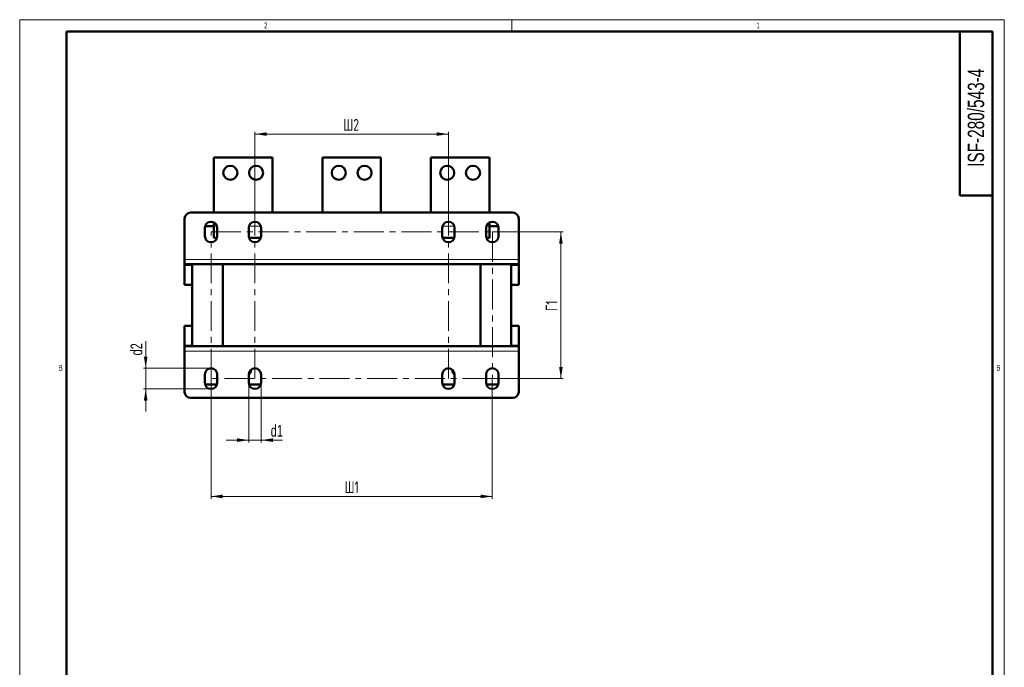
# Model space of a CAD drawing. Header units: millimetres. Extents: x 0 to 420, y 0 to 594.
# Tile 2 of 2: x 0 to 420, y 318 to 594. Entities that reach past the tile are written whole.
import ezdxf

# ---------------------------------------------------------------- set-up
doc = ezdxf.new("R2010")
doc.units = ezdxf.units.MM
doc.linetypes.add('CENTERX2', pattern=[20.32, 12.7, -2.54, 2.54, -2.54])
doc.layers.add('ОСЕВЫЕ', color=7, linetype='Continuous')
doc.layers.add('ОСНОВНОЙ', color=7, linetype='Continuous', lineweight=25)
doc.styles.add('SLDTEXTSTYLE0', font='TXT', dxfattribs={"width": 0.7, "bigfont": 'bigfont'})
doc.styles.add('SLDTEXTSTYLE1', font='TXT', dxfattribs={"width": 0.7})
doc.styles.add('SLDTEXTSTYLE9', font='TXT', dxfattribs={"width": 0.605})
doc.dimstyles.new('SLDDIMSTYLE0', dxfattribs={"dimtxt": 5, "dimasz": 5, "dimexe": 0, "dimexo": 0.0625, "dimgap": 1.25, "dimtad": 2, "dimdec": 1, "dimlfac": 2, "dimrnd": 1e-09, "dimzin": 12, "dimdsep": 46, "dimtxsty": 'SLDTEXTSTYLE1', "dimsah": 1, "dimcen": 0.09, "dimadec": 0, "dimazin": 3, "dimtfac": 1, "dimtdec": 3, "dimtofl": 0, "dimtmove": 0, "dimatfit": 3, "dimfxl": 0, "dimfrac": 2, "dimtolj": 1, "dimtzin": 12, "dimarcsym": 0})
doc.dimstyles.new('SLDDIMSTYLE1', dxfattribs={"dimtxt": 5, "dimasz": 5, "dimexe": 0, "dimexo": 0.0625, "dimgap": 1.25, "dimtad": 2, "dimdec": 1, "dimlfac": 2, "dimrnd": 1e-09, "dimzin": 12, "dimdsep": 46, "dimtxsty": 'SLDTEXTSTYLE1', "dimsah": 1, "dimcen": 0.09, "dimadec": 0, "dimazin": 3, "dimtfac": 1, "dimtdec": 3, "dimtmove": 0, "dimatfit": 0, "dimfxl": 0, "dimfrac": 2, "dimtolj": 1, "dimtzin": 12, "dimarcsym": 0})

# ---------------------------------------------------------------- blocks, each defined once
blk = doc.blocks.new('_D_4')
at = {"color": 7, "linetype": 'Continuous', "lineweight": 0}
for p, q in [((81.61, 440.97), (81.61, 389.73)), ((201.61, 440.97), (201.61, 389.73)), ((201.61, 390.73), (81.61, 390.73))]:
    blk.add_line(p, q, dxfattribs=at)
at = {"color": 7, "linetype": 'Continuous', "lineweight": 18}
for points in [[(81.61, 390.73), (86.61, 389.96), (86.61, 391.5)], [(201.61, 390.73), (196.61, 391.5), (196.61, 389.96)]]:
    blk.add_solid(points, dxfattribs=at)
at = {"color": 7, "linetype": 'Continuous', "lineweight": 18, "insert": (138.59, 397.18), "char_height": 5, "attachment_point": 1, "style": 'SLDTEXTSTYLE0'}
blk.add_mtext('Ш1', dxfattribs=at)
blk = doc.blocks.new('_D_5')
at = {"color": 7, "linetype": 'Continuous', "lineweight": 0}
for p, q in [((100.36, 503.49), (100.36, 546.23)), ((182.86, 503.49), (182.86, 546.23)), ((100.36, 545.23), (182.86, 545.23))]:
    blk.add_line(p, q, dxfattribs=at)
at = {"color": 7, "linetype": 'Continuous', "lineweight": 18}
for points in [[(100.36, 545.23), (105.36, 544.46), (105.36, 546)], [(182.86, 545.23), (177.86, 546), (177.86, 544.46)]]:
    blk.add_solid(points, dxfattribs=at)
at = {"color": 7, "linetype": 'Continuous', "lineweight": 18, "insert": (138.06, 551.68), "char_height": 5, "attachment_point": 1, "style": 'SLDTEXTSTYLE0'}
blk.add_mtext('Ш2', dxfattribs=at)
blk = doc.blocks.new('_D_6')
at = {"color": 7, "linetype": 'Continuous', "lineweight": 0}
for p, q in [((201.62, 503.48), (231.86, 503.48)), ((230.86, 503.48), (230.86, 440.98)), ((201.62, 440.98), (231.86, 440.98))]:
    blk.add_line(p, q, dxfattribs=at)
at = {"color": 7, "linetype": 'Continuous', "lineweight": 18}
for points in [[(230.86, 503.48), (230.09, 498.48), (231.63, 498.48)], [(230.86, 440.98), (231.63, 445.98), (230.09, 445.98)]]:
    blk.add_solid(points, dxfattribs=at)
at = {"color": 7, "linetype": 'Continuous', "lineweight": 18, "insert": (224.42, 469.75), "char_height": 5, "attachment_point": 1, "rotation": 90, "style": 'SLDTEXTSTYLE0'}
blk.add_mtext('Г1', dxfattribs=at)
blk = doc.blocks.new('_D_7')
at = {"color": 7, "linetype": 'Continuous', "lineweight": 0}
for p, q in [((53.75, 445.36), (53.75, 456.9)), ((81.6, 445.36), (52.75, 445.36)), ((53.75, 445.36), (53.75, 436.61)), ((81.6, 436.61), (52.75, 436.61)), ((53.75, 436.61), (53.75, 426.99))]:
    blk.add_line(p, q, dxfattribs=at)
at = {"color": 7, "linetype": 'Continuous', "lineweight": 18}
for points in [[(53.75, 445.36), (54.52, 450.36), (52.98, 450.36)], [(53.75, 436.61), (52.98, 431.61), (54.52, 431.61)]]:
    blk.add_solid(points, dxfattribs=at)
at = {"color": 7, "linetype": 'Continuous', "lineweight": 18, "insert": (47.31, 450.86), "char_height": 5, "attachment_point": 1, "rotation": 90, "style": 'SLDTEXTSTYLE1'}
blk.add_mtext('d2', dxfattribs=at)
blk = doc.blocks.new('_D_8')
at = {"color": 7, "linetype": 'Continuous', "lineweight": 0}
for p, q in [((97.74, 439.22), (97.74, 413.73)), ((102.99, 439.22), (102.99, 413.73)), ((97.74, 414.73), (88.12, 414.73)), ((97.74, 414.73), (102.99, 414.73)), ((102.99, 414.73), (112.04, 414.73))]:
    blk.add_line(p, q, dxfattribs=at)
at = {"color": 7, "linetype": 'Continuous', "lineweight": 18}
for points in [[(97.74, 414.73), (92.74, 415.5), (92.74, 413.96)], [(102.99, 414.73), (107.99, 413.96), (107.99, 415.5)]]:
    blk.add_solid(points, dxfattribs=at)
at = {"color": 7, "linetype": 'Continuous', "lineweight": 18, "insert": (107.07, 421.18), "char_height": 5, "attachment_point": 1, "style": 'SLDTEXTSTYLE1'}
blk.add_mtext('d1', dxfattribs=at)

msp = doc.modelspace()

# ---------------------------------------------------------------- linework, layer by layer
at = {"color": 7, "linetype": 'Continuous', "lineweight": 50}
for p, q in [((20, 589), (20, 5)), ((415, 589), (20, 589)), ((401, 589), (401, 519)), ((415, 5), (415, 589)), ((107.861, 535.232), (82.861, 535.232)), ((82.861, 535.232), (82.861, 511.732)), ((107.861, 511.732), (107.861, 535.232)), ((154.111, 535.232), (129.111, 535.232)), ((129.111, 535.232), (129.111, 511.732)), ((154.111, 511.732), (154.111, 535.232)), ((200.361, 535.232), (175.361, 535.232)), ((175.361, 535.232), (175.361, 511.732)), ((200.361, 511.732), (200.361, 535.232)), ((401, 519), (415, 519)), ((70.361, 491.732), (70.361, 509.232)), ((72.861, 511.732), (210.361, 511.732)), ((212.861, 509.232), (212.861, 491.732)), ((78.986, 501.732), (78.986, 505.232)), ((79.095, 505.982), (82.861, 505.982)), ((82.861, 507.541), (82.861, 505.982)), ((82.861, 500.982), (82.861, 505.982)), ((84.236, 505.232), (84.236, 501.732)), ((97.736, 501.732), (97.736, 505.232)), ((102.986, 505.232), (102.986, 501.732)), ((180.236, 501.732), (180.236, 505.232)), ((185.486, 505.232), (185.486, 501.732)), ((198.986, 501.732), (198.986, 505.232)), ((200.361, 505.982), (200.361, 507.541)), ((200.361, 505.982), (200.361, 500.982)), ((200.361, 505.982), (204.127, 505.982)), ((204.236, 505.232), (204.236, 501.732)), ((82.861, 500.982), (84.127, 500.982)), ((97.845, 500.982), (102.877, 500.982)), ((180.345, 500.982), (185.377, 500.982)), ((199.095, 500.982), (200.361, 500.982)), ((70.361, 489.732), (70.361, 491.732)), ((212.861, 491.732), (212.861, 489.732)), ((70.361, 489.732), (70.361, 489.232)), ((70.361, 489.732), (212.861, 489.732)), ((70.361, 480.982), (70.361, 489.232)), ((73.611, 454.732), (73.611, 489.732)), ((86.611, 454.732), (86.611, 489.732)), ((196.611, 454.732), (196.611, 489.732)), ((209.611, 489.732), (209.611, 454.732)), ((212.861, 489.232), (212.861, 489.732)), ((212.861, 489.232), (212.861, 480.982)), ((73.611, 480.982), (70.361, 480.982)), ((212.861, 480.982), (209.611, 480.982)), ((70.361, 455.232), (70.361, 463.482)), ((70.361, 463.482), (73.611, 463.482)), ((209.611, 463.482), (212.861, 463.482)), ((212.861, 463.482), (212.861, 455.232)), ((70.361, 455.232), (70.361, 454.732)), ((70.361, 452.732), (70.361, 454.732)), ((212.861, 454.732), (70.361, 454.732)), ((212.861, 454.732), (212.861, 455.232)), ((212.861, 454.732), (212.861, 452.732)), ((70.361, 435.232), (70.361, 452.732)), ((212.861, 452.732), (212.861, 435.232)), ((78.986, 439.232), (78.986, 442.732)), ((84.236, 442.732), (84.236, 439.232)), ((97.736, 439.232), (97.736, 442.732)), ((97.986, 443.032), (97.753, 443.032)), ((97.904, 443.657), (98.611, 443.657)), ((97.986, 443.032), (98.611, 443.657)), ((98.611, 443.657), (98.611, 444.689)), ((102.986, 442.732), (102.986, 439.232)), ((180.236, 439.232), (180.236, 442.732)), ((184.611, 444.689), (184.611, 443.657)), ((184.611, 443.657), (185.236, 443.032)), ((184.611, 443.657), (185.318, 443.657)), ((185.469, 443.032), (185.236, 443.032)), ((185.486, 442.732), (185.486, 439.232)), ((198.986, 439.232), (198.986, 442.732)), ((204.236, 442.732), (204.236, 439.232)), ((84.127, 438.482), (79.095, 438.482)), ((102.877, 438.482), (97.845, 438.482)), ((185.377, 438.482), (180.345, 438.482)), ((204.127, 438.482), (199.095, 438.482)), ((210.361, 432.732), (72.861, 432.732))]:
    msp.add_line(p, q, dxfattribs=at)
at = {"color": 7, "linetype": 'Continuous', "lineweight": 25}
msp.add_line((20, 589), (20, 5), dxfattribs=at)
at = {"color": 8, "linetype": 'Continuous', "lineweight": 18}
for p, q in [((82.861, 505.982), (84.127, 505.982)), ((97.845, 505.982), (102.877, 505.982)), ((180.345, 505.982), (185.377, 505.982)), ((199.095, 505.982), (200.361, 505.982)), ((212.861, 491.732), (70.361, 491.732)), ((70.361, 489.232), (73.611, 489.232)), ((209.611, 489.232), (212.861, 489.232)), ((73.611, 455.232), (70.361, 455.232)), ((212.861, 455.232), (209.611, 455.232)), ((70.361, 452.732), (212.861, 452.732))]:
    msp.add_line(p, q, dxfattribs=at)
at = {"color": 7, "linetype": 'CENTERX2', "lineweight": 18}
for p, q in [((81.611, 503.482), (201.611, 503.482)), ((81.611, 440.982), (81.611, 503.482)), ((100.361, 440.982), (100.361, 503.482)), ((182.861, 440.982), (182.861, 503.482)), ((201.611, 503.482), (201.611, 440.982)), ((201.611, 440.982), (81.611, 440.982))]:
    msp.add_line(p, q, dxfattribs=at)
at = {"color": 7, "linetype": 'Continuous', "lineweight": 50}
for centre in [(89.861, 528.732), (100.861, 528.732), (136.111, 528.732), (147.111, 528.732), (182.361, 528.732), (193.361, 528.732)]:
    msp.add_circle(centre, 3, dxfattribs=at)
for centre, radius, start, end in [((72.861, 509.232), 2.5, 90, 180), ((210.361, 509.232), 2.5, 0, 90), ((81.611, 505.232), 2.625, 0, 180), ((100.361, 505.232), 2.625, 0, 180), ((182.861, 505.232), 2.625, 0, 180), ((201.611, 505.232), 2.625, 0, 180), ((81.611, 501.732), 2.625, 180, 0), ((100.361, 501.732), 2.625, 180, 0), ((182.861, 501.732), 2.625, 180, 0), ((201.611, 501.732), 2.625, 180, 0), ((81.611, 442.732), 2.625, 0, 180), ((100.361, 442.732), 2.625, 0, 180), ((182.861, 442.732), 2.625, 0, 180), ((201.611, 442.732), 2.625, 0, 180), ((81.611, 439.232), 2.625, 180, 0), ((100.361, 439.232), 2.625, 180, 0), ((182.861, 439.232), 2.625, 180, 0), ((201.611, 439.232), 2.625, 180, 0), ((72.861, 435.232), 2.5, 180, 270), ((210.361, 435.232), 2.5, 270, 0)]:
    msp.add_arc(centre, radius, start, end, dxfattribs=at)
at = {"layer": 'ОСЕВЫЕ', "lineweight": 18}
for p, q in [((0, 594), (420, 594)), ((0, 594), (0, 0)), ((420, 594), (420, 0))]:
    msp.add_line(p, q, dxfattribs=at)
at = {"layer": 'ОСНОВНОЙ', "linetype": 'Continuous', "lineweight": 18}
for p, q in [((210, 589), (210, 594)), ((20, 5), (20, 589)), ((20, 589), (415, 589)), ((217.5, 589.001), (217.5, 588.999)), ((415, 589), (415, 5))]:
    msp.add_line(p, q, dxfattribs=at)

# ---------------------------------------------------------------- texts
at = {"color": 7, "linetype": 'Continuous', "lineweight": 0, "insert": (404.398, 552.172), "char_height": 7, "attachment_point": 2, "rotation": 90, "style": 'SLDTEXTSTYLE1'}
msp.add_mtext('ISF-280/543-4', dxfattribs=at)
at = {"layer": 'ОСНОВНОЙ', "char_height": 2.5, "attachment_point": 2, "style": 'SLDTEXTSTYLE9'}
for s, insert in [('2', (104.983, 592.823)), ('1', (314.983, 592.823)), ('B', (17.487, 446.823)), ('B', (417.487, 446.823))]:
    msp.add_mtext(s, dxfattribs=dict(at, insert=insert))

# ---------------------------------------------------------------- dimensions: what is measured, and where the dimension line sits
at = {"color": 7, "linetype": 'Continuous', "lineweight": 18}
for base, p1, p2, text, dimstyle, picture, middle in [((182.861, 545.232), (100.361, 503.482), (182.861, 503.482), 'Ш2', 'SLDDIMSTYLE0', '_D_5', (141.611, 545.232)), ((81.611, 390.732), (201.611, 440.982), (81.611, 440.982), 'Ш1', 'SLDDIMSTYLE0', '_D_4', (141.611, 390.732)), ((102.986, 414.732), (97.736, 439.232), (102.986, 439.232), 'd1', 'SLDDIMSTYLE1', '_D_8', (109.552, 414.732))]:
    dim = msp.add_linear_dim(base=base, p1=p1, p2=p2, text=text, dimstyle=dimstyle, dxfattribs=at)
    dim.commit()
    dim.dimension.update_dxf_attribs({"geometry": picture, "text_midpoint": middle, "dimtype": 160})
for base, p1, p2, text, dimstyle, picture, middle in [((230.861, 440.982), (201.611, 503.482), (201.611, 440.982), 'Г1', 'SLDDIMSTYLE0', '_D_6', (230.861, 472.232)), ((53.753, 436.607), (81.611, 445.357), (81.611, 436.607), 'd2', 'SLDDIMSTYLE1', '_D_7', (53.753, 453.881))]:
    dim = msp.add_linear_dim(base=base, p1=p1, p2=p2, angle=90, text=text, dimstyle=dimstyle, dxfattribs=at)
    dim.commit()
    dim.dimension.update_dxf_attribs({"geometry": picture, "text_midpoint": middle, "dimtype": 160})

doc.saveas('drawing.dxf')
